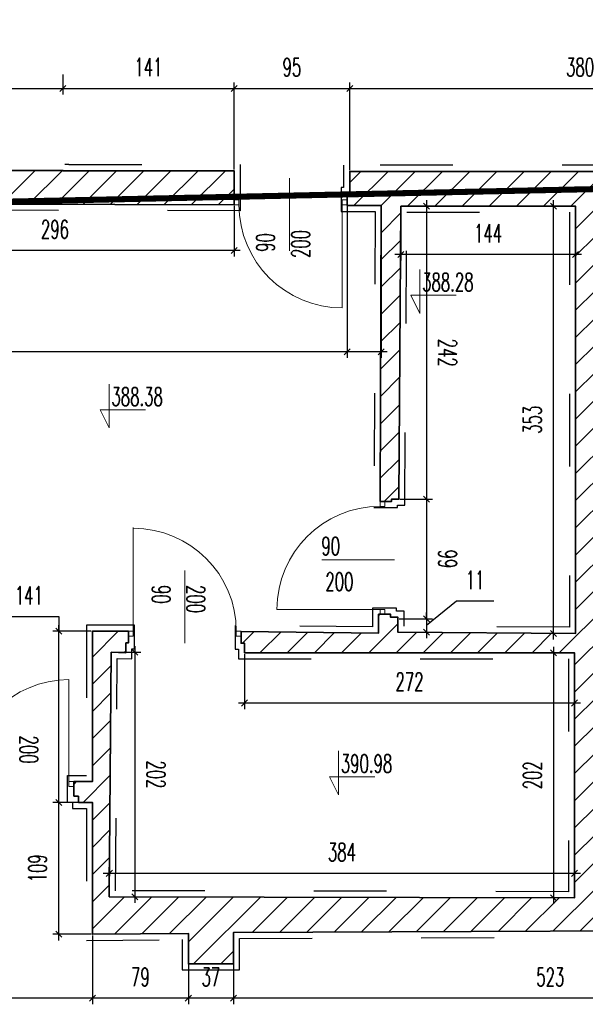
# Model space of a CAD drawing. Header units: millimetres. Extents: x 19887 to 192597, y -14203 to 39042.
# Tile 31 of 256: x 25528 to 25995, y -11198 to -10385. Entities that reach past the tile are written whole.
import ezdxf

# ---------------------------------------------------------------- set-up
doc = ezdxf.new("R2010")
doc.units = ezdxf.units.MM
doc.linetypes.add('ACAD_ISO03W100', pattern=[30, 12, -18])
doc.linetypes.add('DASHED2', pattern=[9.525, 6.35, -3.175])
doc.layers.get('Defpoints').update_dxf_attribs({"color": 4})
for name, color, linetype in [('A_DBA-RAMKI', 6, 'Continuous'), ('Sufit podwieszany', 252, 'Continuous'), ('Wymiarowanie', 3, 'Continuous'), ('Wypełnienie', 252, 'Continuous')]:
    doc.layers.add(name, color=color, linetype=linetype)
for name, color, linetype, lineweight in [('Basen_rzut_poziom_1_obrys', 252, 'Continuous', 35), ('Drzwi', 2, 'Continuous', 5), ('koty wysokościowe', 252, 'Continuous', 0)]:
    doc.layers.add(name, color=color, linetype=linetype, lineweight=lineweight)
doc.styles.add('ROMANS', font='romans.shx', dxfattribs={"width": 0.6})
doc.styles.get("Standard").update_dxf_attribs({"font": 'arial.ttf'})
doc.dimstyles.new('000001FB70622F18', dxfattribs={"dimtxt": 20, "dimasz": 5, "dimexe": 5, "dimexo": 1, "dimgap": 20, "dimtad": 1, "dimtoh": 1, "dimdec": 0, "dimtxsty": 'Standard', "dimblk": 'OBLIQUE', "dimcen": 0, "dimdle": 5, "dimclrd": 252, "dimclre": 252, "dimclrt": 252, "dimadec": 0, "dimazin": 0, "dimtfac": 1, "dimtdec": 0, "dimtmove": 0, "dimatfit": 3, "dimldrblk": 'OBLIQUE', "dimfxl": 150, "dimfxlon": 1, "dimlwd": 25, "dimlwe": 25, "dimarcsym": 1})
pattern_1 = [(45, (3252.028, -2175.285), (-11.22532, 11.22532), [])]

# ---------------------------------------------------------------- blocks, each defined once
blk = doc.blocks.new('_Oblique')
at = {"color": 0, "linetype": 'ByBlock', "lineweight": -2}
blk.add_line((-0.5, -0.5), (0.5, 0.5), dxfattribs=at)
blk = doc.blocks.new('*D855')
at = {"layer": 'Defpoints', "color": 0}
for p in [(2935.8, -4664.7), (3079.92, -4665.73), (2935.8, -4705.63)]:
    blk.add_point(p, dxfattribs=at)
at = {"layer": 'Wymiarowanie', "color": 252, "linetype": 'Continuous', "lineweight": 25}
for p, q in [((2935.8, -4665.7), (2935.8, -4710.63)), ((3079.92, -4666.73), (3079.92, -4710.63)), ((3084.92, -4705.63), (2930.8, -4705.63))]:
    blk.add_line(p, q, dxfattribs=at)
at = {"layer": 'Wymiarowanie', "color": 252, "linetype": 'ByBlock', "lineweight": 25, "xscale": 5, "yscale": 5, "zscale": 5, "rotation": 180}
blk.add_blockref('_Oblique', (2935.8, -4705.63), dxfattribs=at)
at = {"layer": 'Wymiarowanie', "color": 252, "linetype": 'ByBlock', "lineweight": 25, "xscale": 5, "yscale": 5, "zscale": 5}
blk.add_blockref('_Oblique', (3079.92, -4705.63), dxfattribs=at)
at = {"layer": 'Wymiarowanie', "color": 252, "insert": (3007.86, -4688.13), "char_height": 15, "attachment_point": 5, "style": 'ROMANS'}
blk.add_mtext('144', dxfattribs=at)
blk = doc.blocks.new('*D857')
at = {"layer": 'Defpoints', "color": 0}
for p in [(2891.48, -4664.49), (2919.56, -4665.07), (2891.48, -4785.97)]:
    blk.add_point(p, dxfattribs=at)
at = {"layer": 'Wymiarowanie', "color": 252, "linetype": 'Continuous', "lineweight": 25}
for p, q in [((2891.48, -4665.49), (2891.48, -4790.97)), ((2919.56, -4666.07), (2919.56, -4790.97)), ((2891.48, -4785.97), (2572.75, -4785.97)), ((2924.56, -4785.97), (2886.48, -4785.97))]:
    blk.add_line(p, q, dxfattribs=at)
at = {"layer": 'Wymiarowanie', "color": 252, "linetype": 'ByBlock', "lineweight": 25, "xscale": 5, "yscale": 5, "zscale": 5, "rotation": 180}
blk.add_blockref('_Oblique', (2891.48, -4785.97), dxfattribs=at)
at = {"layer": 'Wymiarowanie', "color": 252, "linetype": 'ByBlock', "lineweight": 25, "xscale": 5, "yscale": 5, "zscale": 5}
blk.add_blockref('_Oblique', (2919.56, -4785.97), dxfattribs=at)
at = {"layer": 'Wymiarowanie', "color": 252, "insert": (2590.03, -4768.47), "char_height": 15, "attachment_point": 5, "style": 'ROMANS'}
blk.add_mtext('28', dxfattribs=at)
blk = doc.blocks.new('*D856')
at = {"layer": 'Defpoints', "color": 0}
for p in [(2502.59, -4663.8), (2798.25, -4664.49), (2502.59, -4702.3)]:
    blk.add_point(p, dxfattribs=at)
at = {"layer": 'Wymiarowanie', "color": 252, "linetype": 'Continuous', "lineweight": 25}
for p, q in [((2502.59, -4664.8), (2502.59, -4707.3)), ((2798.25, -4665.49), (2798.25, -4707.3)), ((2803.25, -4702.3), (2497.59, -4702.3))]:
    blk.add_line(p, q, dxfattribs=at)
at = {"layer": 'Wymiarowanie', "color": 252, "linetype": 'ByBlock', "lineweight": 25, "xscale": 5, "yscale": 5, "zscale": 5, "rotation": 180}
blk.add_blockref('_Oblique', (2502.59, -4702.3), dxfattribs=at)
at = {"layer": 'Wymiarowanie', "color": 252, "linetype": 'ByBlock', "lineweight": 25, "xscale": 5, "yscale": 5, "zscale": 5}
blk.add_blockref('_Oblique', (2798.25, -4702.3), dxfattribs=at)
at = {"layer": 'Wymiarowanie', "color": 252, "insert": (2650.42, -4684.8), "char_height": 15, "attachment_point": 5, "style": 'ROMANS'}
blk.add_mtext('296', dxfattribs=at)
blk = doc.blocks.new('*D866')
at = {"layer": 'Defpoints', "color": 0}
for p in [(2656.97, -4556.1), (2656.97, -4568.48), (2513.7, -4599.7)]:
    blk.add_point(p, dxfattribs=at)
at = {"layer": 'Wymiarowanie', "color": 252, "linetype": 'Continuous', "lineweight": 25}
for p, q in [((2656.97, -4557.1), (2656.97, -4573.48)), ((2508.7, -4568.48), (2661.97, -4568.48)), ((2513.7, -4598.7), (2513.7, -4563.48))]:
    blk.add_line(p, q, dxfattribs=at)
at = {"layer": 'Wymiarowanie', "color": 252, "linetype": 'ByBlock', "lineweight": 25, "xscale": 5, "yscale": 5, "zscale": 5, "rotation": 180}
blk.add_blockref('_Oblique', (2513.7, -4568.48), dxfattribs=at)
at = {"layer": 'Wymiarowanie', "color": 252, "linetype": 'ByBlock', "lineweight": 25, "xscale": 5, "yscale": 5, "zscale": 5}
blk.add_blockref('_Oblique', (2656.97, -4568.48), dxfattribs=at)
at = {"layer": 'Wymiarowanie', "color": 252, "insert": (2585.33, -4550.98), "char_height": 15, "attachment_point": 5, "style": 'ROMANS'}
blk.add_mtext('143', dxfattribs=at)
blk = doc.blocks.new('*D862')
at = {"layer": 'Defpoints', "color": 0}
for p in [(2656.97, -4556.1), (2798.25, -4568.48), (2798.25, -4636.43)]:
    blk.add_point(p, dxfattribs=at)
at = {"layer": 'Wymiarowanie', "color": 252, "linetype": 'Continuous', "lineweight": 25}
for p, q in [((2656.97, -4557.1), (2656.97, -4573.48)), ((2651.97, -4568.48), (2803.25, -4568.48)), ((2798.25, -4635.43), (2798.25, -4563.48))]:
    blk.add_line(p, q, dxfattribs=at)
at = {"layer": 'Wymiarowanie', "color": 252, "linetype": 'ByBlock', "lineweight": 25, "xscale": 5, "yscale": 5, "zscale": 5, "rotation": 180}
blk.add_blockref('_Oblique', (2656.97, -4568.48), dxfattribs=at)
at = {"layer": 'Wymiarowanie', "color": 252, "linetype": 'ByBlock', "lineweight": 25, "xscale": 5, "yscale": 5, "zscale": 5}
blk.add_blockref('_Oblique', (2798.25, -4568.48), dxfattribs=at)
at = {"layer": 'Wymiarowanie', "color": 252, "insert": (2727.61, -4550.98), "char_height": 15, "attachment_point": 5, "style": 'ROMANS'}
blk.add_mtext('141', dxfattribs=at)
blk = doc.blocks.new('*D867')
at = {"layer": 'Defpoints', "color": 0}
for p in [(2893.61, -4568.48), (2798.25, -4636.43), (2893.61, -4636.95)]:
    blk.add_point(p, dxfattribs=at)
at = {"layer": 'Wymiarowanie', "color": 252, "linetype": 'Continuous', "lineweight": 25}
for p, q in [((2793.25, -4568.48), (2898.61, -4568.48)), ((2798.25, -4635.43), (2798.25, -4563.48)), ((2893.61, -4635.95), (2893.61, -4563.48))]:
    blk.add_line(p, q, dxfattribs=at)
at = {"layer": 'Wymiarowanie', "color": 252, "linetype": 'ByBlock', "lineweight": 25, "xscale": 5, "yscale": 5, "zscale": 5, "rotation": 180}
blk.add_blockref('_Oblique', (2798.25, -4568.48), dxfattribs=at)
at = {"layer": 'Wymiarowanie', "color": 252, "linetype": 'ByBlock', "lineweight": 25, "xscale": 5, "yscale": 5, "zscale": 5}
blk.add_blockref('_Oblique', (2893.61, -4568.48), dxfattribs=at)
at = {"layer": 'Wymiarowanie', "color": 252, "insert": (2845.93, -4550.98), "char_height": 15, "attachment_point": 5, "style": 'ROMANS'}
blk.add_mtext('95', dxfattribs=at)
blk = doc.blocks.new('*D868')
at = {"layer": 'Defpoints', "color": 0}
for p in [(3273.79, -4568.48), (2893.61, -4636.95), (3273.79, -4636.95)]:
    blk.add_point(p, dxfattribs=at)
at = {"layer": 'Wymiarowanie', "color": 252, "linetype": 'Continuous', "lineweight": 25}
for p, q in [((2888.61, -4568.48), (3278.79, -4568.48)), ((2893.61, -4635.95), (2893.61, -4563.48)), ((3273.79, -4635.95), (3273.79, -4563.48))]:
    blk.add_line(p, q, dxfattribs=at)
at = {"layer": 'Wymiarowanie', "color": 252, "linetype": 'ByBlock', "lineweight": 25, "xscale": 5, "yscale": 5, "zscale": 5, "rotation": 180}
blk.add_blockref('_Oblique', (2893.61, -4568.48), dxfattribs=at)
at = {"layer": 'Wymiarowanie', "color": 252, "linetype": 'ByBlock', "lineweight": 25, "xscale": 5, "yscale": 5, "zscale": 5}
blk.add_blockref('_Oblique', (3273.79, -4568.48), dxfattribs=at)
at = {"layer": 'Wymiarowanie', "color": 252, "insert": (3083.7, -4550.98), "char_height": 15, "attachment_point": 5, "style": 'ROMANS'}
blk.add_mtext('380', dxfattribs=at)
blk = doc.blocks.new('*D880')
at = {"layer": 'Defpoints', "color": 0}
for p in [(2653.58, -5158), (2681.34, -5158), (2681.34, -5266.86)]:
    blk.add_point(p, dxfattribs=at)
at = {"layer": 'Wymiarowanie', "color": 252, "linetype": 'Continuous', "lineweight": 25}
for p, q in [((2653.58, -5271.86), (2653.58, -5153)), ((2680.34, -5158), (2648.58, -5158)), ((2680.34, -5266.86), (2648.58, -5266.86))]:
    blk.add_line(p, q, dxfattribs=at)
at = {"layer": 'Wymiarowanie', "color": 252, "linetype": 'ByBlock', "lineweight": 25, "xscale": 5, "yscale": 5, "zscale": 5}
for p, rotation in [((2653.58, -5158), 90), ((2653.58, -5266.86), 270)]:
    blk.add_blockref('_Oblique', p, dxfattribs=dict(at, rotation=rotation))
at = {"layer": 'Wymiarowanie', "color": 252, "insert": (2636.08, -5212.43), "char_height": 15, "attachment_point": 5, "rotation": 90, "style": 'ROMANS'}
blk.add_mtext('109', dxfattribs=at)
blk = doc.blocks.new('*D881')
at = {"layer": 'Defpoints', "color": 0}
for p in [(2653.58, -5016.63), (2681.38, -5016.63), (2681.34, -5158)]:
    blk.add_point(p, dxfattribs=at)
at = {"layer": 'Wymiarowanie', "color": 252, "linetype": 'Continuous', "lineweight": 25}
for p, q in [((2609.29, -5004.6), (2653.58, -5004.6)), ((2653.58, -5004.6), (2653.58, -5016.63)), ((2653.58, -5163), (2653.58, -5011.63)), ((2680.38, -5016.63), (2648.58, -5016.63)), ((2680.34, -5158), (2648.58, -5158))]:
    blk.add_line(p, q, dxfattribs=at)
at = {"layer": 'Wymiarowanie', "color": 252, "linetype": 'ByBlock', "lineweight": 25, "xscale": 5, "yscale": 5, "zscale": 5}
for p, rotation in [((2653.58, -5016.63), 90), ((2653.58, -5158), 270)]:
    blk.add_blockref('_Oblique', p, dxfattribs=dict(at, rotation=rotation))
at = {"layer": 'Wymiarowanie', "color": 252, "insert": (2628.94, -4987.1), "char_height": 15, "attachment_point": 5, "style": 'ROMANS'}
blk.add_mtext('141', dxfattribs=at)
blk = doc.blocks.new('*D882')
at = {"layer": 'Defpoints', "color": 0}
for p in [(3061.81, -4665.73), (3079.92, -4665.73), (3079.92, -5018.47)]:
    blk.add_point(p, dxfattribs=at)
at = {"layer": 'Wymiarowanie', "color": 252, "linetype": 'Continuous', "lineweight": 25}
for p, q in [((3078.92, -4665.73), (3056.81, -4665.73)), ((3061.81, -5023.47), (3061.81, -4660.73)), ((3078.92, -5018.47), (3056.81, -5018.47))]:
    blk.add_line(p, q, dxfattribs=at)
at = {"layer": 'Wymiarowanie', "color": 252, "linetype": 'ByBlock', "lineweight": 25, "xscale": 5, "yscale": 5, "zscale": 5}
for p, rotation in [((3061.81, -4665.73), 90), ((3061.81, -5018.47), 270)]:
    blk.add_blockref('_Oblique', p, dxfattribs=dict(at, rotation=rotation))
at = {"layer": 'Wymiarowanie', "color": 252, "insert": (3044.31, -4842.1), "char_height": 15, "attachment_point": 5, "rotation": 90, "style": 'ROMANS'}
blk.add_mtext('353', dxfattribs=at)
blk = doc.blocks.new('*D884')
at = {"layer": 'Defpoints', "color": 0}
for p in [(2935.79, -4665.73), (2934.07, -4907.6), (2956.92, -4907.6)]:
    blk.add_point(p, dxfattribs=at)
at = {"layer": 'Wymiarowanie', "color": 252, "linetype": 'Continuous', "lineweight": 25}
for p, q in [((2936.79, -4665.73), (2961.92, -4665.73)), ((2956.92, -4660.73), (2956.92, -4912.6)), ((2935.07, -4907.6), (2961.92, -4907.6))]:
    blk.add_line(p, q, dxfattribs=at)
at = {"layer": 'Wymiarowanie', "color": 252, "linetype": 'ByBlock', "lineweight": 25, "xscale": 5, "yscale": 5, "zscale": 5}
for p, rotation in [((2956.92, -4665.73), 90), ((2956.92, -4907.6), 270)]:
    blk.add_blockref('_Oblique', p, dxfattribs=dict(at, rotation=rotation))
at = {"layer": 'Wymiarowanie', "color": 252, "insert": (2974.42, -4786.67), "char_height": 15, "attachment_point": 5, "rotation": 270, "style": 'ROMANS'}
blk.add_mtext('242', dxfattribs=at)
blk = doc.blocks.new('*D887')
at = {"layer": 'Defpoints', "color": 0}
for p in [(2934.07, -4907.6), (2933.42, -5006.31), (2956.92, -5006.31)]:
    blk.add_point(p, dxfattribs=at)
at = {"layer": 'Wymiarowanie', "color": 252, "linetype": 'Continuous', "lineweight": 25}
for p, q in [((2935.07, -4907.6), (2961.92, -4907.6)), ((2956.92, -4902.6), (2956.92, -5011.31)), ((2934.42, -5006.31), (2961.92, -5006.31))]:
    blk.add_line(p, q, dxfattribs=at)
at = {"layer": 'Wymiarowanie', "color": 252, "linetype": 'ByBlock', "lineweight": 25, "xscale": 5, "yscale": 5, "zscale": 5}
for p, rotation in [((2956.92, -4907.6), 90), ((2956.92, -5006.31), 270)]:
    blk.add_blockref('_Oblique', p, dxfattribs=dict(at, rotation=rotation))
at = {"layer": 'Wymiarowanie', "color": 252, "insert": (2974.42, -4956.96), "char_height": 15, "attachment_point": 5, "rotation": 270, "style": 'ROMANS'}
blk.add_mtext('99', dxfattribs=at)
blk = doc.blocks.new('*D885')
at = {"layer": 'Defpoints', "color": 0}
for p in [(2933.42, -5006.31), (2933.42, -5017.47), (2956.92, -5017.47)]:
    blk.add_point(p, dxfattribs=at)
at = {"layer": 'Wymiarowanie', "color": 252, "linetype": 'Continuous', "lineweight": 25}
for p, q in [((2981.67, -4991.79), (2956.92, -5011.89)), ((3012.39, -4991.79), (2981.67, -4991.79)), ((2934.42, -5006.31), (2961.92, -5006.31)), ((2956.92, -5001.31), (2956.92, -5022.47)), ((2956.92, -5006.31), (2956.92, -5001.31)), ((2934.42, -5017.47), (2961.92, -5017.47)), ((2956.92, -5017.47), (2956.92, -5022.47))]:
    blk.add_line(p, q, dxfattribs=at)
at = {"layer": 'Wymiarowanie', "color": 252, "linetype": 'ByBlock', "lineweight": 25, "xscale": 5, "yscale": 5, "zscale": 5}
for p, rotation in [((2956.92, -5006.31), 270), ((2956.92, -5017.47), 90)]:
    blk.add_blockref('_Oblique', p, dxfattribs=dict(at, rotation=rotation))
at = {"layer": 'Wymiarowanie', "color": 252, "insert": (2997.03, -4974.29), "char_height": 15, "attachment_point": 5, "style": 'ROMANS'}
blk.add_mtext('11', dxfattribs=at)
blk = doc.blocks.new('*D886')
at = {"layer": 'Defpoints', "color": 0}
for p in [(2806.81, -5034.49), (3079.06, -5034.49), (2806.81, -5075.93)]:
    blk.add_point(p, dxfattribs=at)
at = {"layer": 'Wymiarowanie', "color": 252, "linetype": 'Continuous', "lineweight": 25}
for p, q in [((2806.81, -5035.49), (2806.81, -5080.93)), ((3079.06, -5035.49), (3079.06, -5080.93)), ((3084.06, -5075.93), (2801.81, -5075.93))]:
    blk.add_line(p, q, dxfattribs=at)
at = {"layer": 'Wymiarowanie', "color": 252, "linetype": 'ByBlock', "lineweight": 25, "xscale": 5, "yscale": 5, "zscale": 5, "rotation": 180}
blk.add_blockref('_Oblique', (2806.81, -5075.93), dxfattribs=at)
at = {"layer": 'Wymiarowanie', "color": 252, "linetype": 'ByBlock', "lineweight": 25, "xscale": 5, "yscale": 5, "zscale": 5}
blk.add_blockref('_Oblique', (3079.06, -5075.93), dxfattribs=at)
at = {"layer": 'Wymiarowanie', "color": 252, "insert": (2942.94, -5058.43), "char_height": 15, "attachment_point": 5, "style": 'ROMANS'}
blk.add_mtext('272', dxfattribs=at)
blk = doc.blocks.new('*D888')
at = {"layer": 'Defpoints', "color": 0}
for p in [(3079.06, -5034.49), (3061.81, -5236.7), (3078.65, -5236.7)]:
    blk.add_point(p, dxfattribs=at)
at = {"layer": 'Wymiarowanie', "color": 252, "linetype": 'Continuous', "lineweight": 25}
for p, q in [((3061.81, -5029.49), (3061.81, -5241.7)), ((3078.06, -5034.49), (3056.81, -5034.49)), ((3077.65, -5236.7), (3056.81, -5236.7))]:
    blk.add_line(p, q, dxfattribs=at)
at = {"layer": 'Wymiarowanie', "color": 252, "linetype": 'ByBlock', "lineweight": 25, "xscale": 5, "yscale": 5, "zscale": 5}
for p, rotation in [((3061.81, -5034.49), 90), ((3061.81, -5236.7), 270)]:
    blk.add_blockref('_Oblique', p, dxfattribs=dict(at, rotation=rotation))
at = {"layer": 'Wymiarowanie', "color": 252, "insert": (3044.31, -5135.6), "char_height": 15, "attachment_point": 5, "rotation": 90, "style": 'ROMANS'}
blk.add_mtext('202', dxfattribs=at)
blk = doc.blocks.new('*D889')
at = {"layer": 'Defpoints', "color": 0}
for p in [(3079.06, -5216.52), (2695.28, -5235.92), (3079.06, -5236.71)]:
    blk.add_point(p, dxfattribs=at)
at = {"layer": 'Wymiarowanie', "color": 252, "linetype": 'Continuous', "lineweight": 25}
for p, q in [((2690.28, -5216.52), (3084.06, -5216.52)), ((2695.28, -5234.92), (2695.28, -5211.52)), ((3079.06, -5235.71), (3079.06, -5211.52))]:
    blk.add_line(p, q, dxfattribs=at)
at = {"layer": 'Wymiarowanie', "color": 252, "linetype": 'ByBlock', "lineweight": 25, "xscale": 5, "yscale": 5, "zscale": 5, "rotation": 180}
blk.add_blockref('_Oblique', (2695.28, -5216.52), dxfattribs=at)
at = {"layer": 'Wymiarowanie', "color": 252, "linetype": 'ByBlock', "lineweight": 25, "xscale": 5, "yscale": 5, "zscale": 5}
blk.add_blockref('_Oblique', (3079.06, -5216.52), dxfattribs=at)
at = {"layer": 'Wymiarowanie', "color": 252, "insert": (2887.17, -5199.02), "char_height": 15, "attachment_point": 5, "style": 'ROMANS'}
blk.add_mtext('384', dxfattribs=at)
blk = doc.blocks.new('*D883')
at = {"layer": 'Defpoints', "color": 0}
for p in [(2696.92, -5033.97), (2695.28, -5235.92), (2716.3, -5235.92)]:
    blk.add_point(p, dxfattribs=at)
at = {"layer": 'Wymiarowanie', "color": 252, "linetype": 'Continuous', "lineweight": 25}
for p, q in [((2716.3, -5028.97), (2716.3, -5240.92)), ((2697.92, -5033.97), (2721.3, -5033.97)), ((2696.28, -5235.92), (2721.3, -5235.92))]:
    blk.add_line(p, q, dxfattribs=at)
at = {"layer": 'Wymiarowanie', "color": 252, "linetype": 'ByBlock', "lineweight": 25, "xscale": 5, "yscale": 5, "zscale": 5}
for p, rotation in [((2716.3, -5033.97), 90), ((2716.3, -5235.92), 270)]:
    blk.add_blockref('_Oblique', p, dxfattribs=dict(at, rotation=rotation))
at = {"layer": 'Wymiarowanie', "color": 252, "insert": (2733.8, -5134.95), "char_height": 15, "attachment_point": 5, "rotation": 270, "style": 'ROMANS'}
blk.add_mtext('202', dxfattribs=at)
blk = doc.blocks.new('*D890')
at = {"layer": 'Defpoints', "color": 0}
for p in [(2797.66, -5265.43), (3320.5, -5289.59), (2797.66, -5319.68)]:
    blk.add_point(p, dxfattribs=at)
at = {"layer": 'Wymiarowanie', "color": 252, "linetype": 'Continuous', "lineweight": 25}
for p, q in [((2797.66, -5266.43), (2797.66, -5324.68)), ((3320.5, -5290.59), (3320.5, -5324.68)), ((3325.5, -5319.68), (2792.66, -5319.68))]:
    blk.add_line(p, q, dxfattribs=at)
at = {"layer": 'Wymiarowanie', "color": 252, "linetype": 'ByBlock', "lineweight": 25, "xscale": 5, "yscale": 5, "zscale": 5, "rotation": 180}
blk.add_blockref('_Oblique', (2797.66, -5319.68), dxfattribs=at)
at = {"layer": 'Wymiarowanie', "color": 252, "linetype": 'ByBlock', "lineweight": 25, "xscale": 5, "yscale": 5, "zscale": 5}
blk.add_blockref('_Oblique', (3320.5, -5319.68), dxfattribs=at)
at = {"layer": 'Wymiarowanie', "color": 252, "insert": (3059.08, -5302.18), "char_height": 15, "attachment_point": 5, "style": 'ROMANS'}
blk.add_mtext('523', dxfattribs=at)
blk = doc.blocks.new('*D898')
at = {"layer": 'Defpoints', "color": 0}
for p in [(2760.48, -5266.21), (2797.66, -5265.43), (2760.48, -5319.68)]:
    blk.add_point(p, dxfattribs=at)
at = {"layer": 'Wymiarowanie', "color": 252, "linetype": 'Continuous', "lineweight": 25}
for p, q in [((2760.48, -5267.21), (2760.48, -5324.68)), ((2797.66, -5266.43), (2797.66, -5324.68)), ((2802.66, -5319.68), (2755.48, -5319.68))]:
    blk.add_line(p, q, dxfattribs=at)
at = {"layer": 'Wymiarowanie', "color": 252, "linetype": 'ByBlock', "lineweight": 25, "xscale": 5, "yscale": 5, "zscale": 5, "rotation": 180}
blk.add_blockref('_Oblique', (2760.48, -5319.68), dxfattribs=at)
at = {"layer": 'Wymiarowanie', "color": 252, "linetype": 'ByBlock', "lineweight": 25, "xscale": 5, "yscale": 5, "zscale": 5}
blk.add_blockref('_Oblique', (2797.66, -5319.68), dxfattribs=at)
at = {"layer": 'Wymiarowanie', "color": 252, "insert": (2779.07, -5302.18), "char_height": 15, "attachment_point": 5, "style": 'ROMANS'}
blk.add_mtext('37', dxfattribs=at)
blk = doc.blocks.new('*D897')
at = {"layer": 'Defpoints', "color": 0}
for p in [(2681.34, -5266.86), (2760.48, -5266.21), (2681.34, -5319.68)]:
    blk.add_point(p, dxfattribs=at)
at = {"layer": 'Wymiarowanie', "color": 252, "linetype": 'Continuous', "lineweight": 25}
for p, q in [((2760.48, -5267.21), (2760.48, -5324.68)), ((2681.34, -5267.86), (2681.34, -5324.68)), ((2765.48, -5319.68), (2676.34, -5319.68))]:
    blk.add_line(p, q, dxfattribs=at)
at = {"layer": 'Wymiarowanie', "color": 252, "linetype": 'ByBlock', "lineweight": 25, "xscale": 5, "yscale": 5, "zscale": 5, "rotation": 180}
blk.add_blockref('_Oblique', (2681.34, -5319.68), dxfattribs=at)
at = {"layer": 'Wymiarowanie', "color": 252, "linetype": 'ByBlock', "lineweight": 25, "xscale": 5, "yscale": 5, "zscale": 5}
blk.add_blockref('_Oblique', (2760.48, -5319.68), dxfattribs=at)
at = {"layer": 'Wymiarowanie', "color": 252, "insert": (2720.91, -5302.18), "char_height": 15, "attachment_point": 5, "style": 'ROMANS'}
blk.add_mtext('79', dxfattribs=at)
blk = doc.blocks.new('*D895')
at = {"layer": 'Defpoints', "color": 0}
for p in [(2501.04, -5266.38), (2681.34, -5266.86), (2501.04, -5319.68)]:
    blk.add_point(p, dxfattribs=at)
at = {"layer": 'Wymiarowanie', "color": 252, "linetype": 'Continuous', "lineweight": 25}
for p, q in [((2501.04, -5267.38), (2501.04, -5324.68)), ((2681.34, -5267.86), (2681.34, -5324.68)), ((2686.34, -5319.68), (2496.04, -5319.68))]:
    blk.add_line(p, q, dxfattribs=at)
at = {"layer": 'Wymiarowanie', "color": 252, "linetype": 'ByBlock', "lineweight": 25, "xscale": 5, "yscale": 5, "zscale": 5, "rotation": 180}
blk.add_blockref('_Oblique', (2501.04, -5319.68), dxfattribs=at)
at = {"layer": 'Wymiarowanie', "color": 252, "linetype": 'ByBlock', "lineweight": 25, "xscale": 5, "yscale": 5, "zscale": 5}
blk.add_blockref('_Oblique', (2681.34, -5319.68), dxfattribs=at)
at = {"layer": 'Wymiarowanie', "color": 252, "insert": (2591.19, -5302.18), "char_height": 15, "attachment_point": 5, "style": 'ROMANS'}
blk.add_mtext('180', dxfattribs=at)
blk = doc.blocks.new('G$CF5E15B28')
at = {"layer": 'Wypełnienie'}
h = blk.add_hatch(dxfattribs=at)
h.set_pattern_fill('ANSI31', color=253, scale=5, angle=90)
h.set_pattern_definition(pattern_1)
h.paths.add_polyline_path([(2502.59, -4663.8), (2798.25, -4664.49), (2798.25, -4636.43), (2656.97, -4636.43), (2656.97, -4636.15), (2513.7, -4636.15), (2513.7, -4636.15), (2250, -4636.15), (2250.42, -4620.46), (2221.79, -4620.46), (2221.81, -4900.09), (2227.22, -4900.09), (2227.22, -4903.17), (2237.02, -4903.17), (2236.67, -4663.48), (2455.84, -4662.72), (2455.92, -4684.4), (2479.1, -4684.4), (2479.1, -4846.08), (2441.21, -4846.08), (2441.21, -5061.14), (2479.1, -5061.14), (2479.1, -5235.73), (2236.62, -5236.44), (2236.62, -4996.12), (2227.28, -4996.12), (2227.28, -4999.65), (2221.82, -4999.65), (2221.84, -5237.71), (1946.44, -5234.73), (1906.64, -5192.31), (1906.64, -5161.03), (1878.52, -5161.03), (1878.52, -5207.42), (1899.21, -5225.45), (1915.13, -5244.28), (1899.75, -5254.88), (1914.6, -5276.36), (1931.84, -5263.1), (1960.23, -5268.28), (2239.47, -5268.5), (2501.04, -5266.38), (2501.43, -5157.51), (2570.15, -5157.51), (2570.15, -5152.93), (2573.66, -5152.93), (2573.66, -5140.2), (2500.22, -5140.2)])
h = blk.add_hatch(dxfattribs=at)
h.set_pattern_fill('ANSI31', color=253, scale=5, angle=90)
h.set_pattern_definition(pattern_1)
h.paths.add_polyline_path([(3134.39, -4844.85), (3095.99, -4844.85), (3095.99, -4685.26), (3120.88, -4685.26), (3120.88, -4665.53), (3242.97, -4665.53), (3241.96, -4754.68), (3248.73, -4754.68), (3248.73, -4757.46), (3258.8, -4757.46), (3258.8, -4665.82), (3276.06, -4665.82), (3276.06, -4655.55), (3273.79, -4655.55), (3273.79, -4636.95), (2893.61, -4636.95), (2893.61, -4655.41), (2891.48, -4655.41), (2891.48, -4665.07), (2919.56, -4665.07), (2918.65, -4909.54), (2928.08, -4909.54), (2928.08, -4907.6), (2934.07, -4907.6), (2935.79, -4665.73), (3079.92, -4665.73), (3079.92, -5018.47), (2933.42, -5017.47), (2933.42, -5005.11), (2927.28, -5005.11), (2927.28, -5002.61), (2917.46, -5002.61), (2917.46, -5018.12), (2804.04, -5016.96), (2804.04, -5026.56), (2806.81, -5026.56), (2806.81, -5034.49), (3079.06, -5034.49), (3078.65, -5236.7), (2695.28, -5235.92), (2696.92, -5033.97), (2708.97, -5034.36), (2708.97, -5026.29), (2711.05, -5026.29), (2711.05, -5016.63), (2681.38, -5016.63), (2681.38, -5140.85), (2665.87, -5140.85), (2665.87, -5152.93), (2669.77, -5152.93), (2669.77, -5158), (2681.34, -5158), (2681.34, -5266.86), (2760.48, -5266.21), (2760.48, -5291.28), (2797.66, -5291.28), (2797.66, -5265.43), (3320.5, -5263.08), (3320.5, -5289.59), (3356.37, -5289.59), (3356.37, -5263.86), (3494.98, -5262.94), (3493.09, -5152.78), (3505.39, -5152.78), (3505.39, -5147.14), (3508.47, -5147.14), (3508.47, -5140.19), (3496.78, -5140.19), (3495.32, -5019.15), (3464.1, -5019.15), (3464.1, -5026.02), (3465.72, -5026.02), (3465.72, -5029.03), (3468.1, -5029.03), (3468.1, -5035.06), (3479.56, -5035), (3480.56, -5237.08), (3096.8, -5236.76), (3096.8, -5060.51), (3134.85, -5060.51), (3134.85, -5034.39), (3370.65, -5034.39), (3370.65, -5028.29), (3372.41, -5028.29), (3372.41, -5018.99), (3256.44, -5018.03), (3257.83, -4850.45), (3247.9, -4850.45), (3247.9, -4853.48), (3242.41, -4853.48), (3242.41, -5017.92), (3134.39, -5017.02)])
h.paths.add_polyline_path([(3749.39, -4619.39), (3741.31, -4619.39), (3741.31, -4622.78), (3719.31, -4622.78), (3719.31, -4638.27), (3371.87, -4636.95), (3371.87, -4655.55), (3369.09, -4655.55), (3369.09, -4666.23), (3407.76, -4666.23), (3407.76, -4683.22), (3458.31, -4683.22), (3458.31, -4666.23), (3715.83, -4666.23), (3715.78, -4797.98), (3733.78, -4797.98), (3733.78, -4785.3), (3744.27, -4785.3), (3744.27, -4668.2), (3749.39, -4668.2)])
at = {"layer": 'Basen_rzut_poziom_1_obrys', "color": 253, "elevation": 0}
for points in [[(2221.79, -4620.46), (2250.42, -4620.46), (2250, -4636.15), (2513.7, -4636.15), (2513.7, -4636.15), (2656.97, -4636.15), (2656.97, -4636.43), (2798.25, -4636.43), (2798.25, -4664.49), (2502.59, -4663.8), (2500.22, -5140.2)], [(3273.79, -4636.95), (2893.61, -4636.95), (2893.61, -4655.41), (2891.48, -4655.41), (2891.48, -4665.07), (2919.56, -4665.07), (2918.65, -4909.54), (2928.08, -4909.54), (2928.08, -4907.6), (2934.07, -4907.6), (2935.79, -4665.73), (3079.92, -4665.73), (3079.92, -5018.47), (2933.42, -5017.47), (2933.42, -5005.11), (2927.28, -5005.11), (2927.28, -5002.61), (2917.46, -5002.61), (2917.46, -5018.12), (2804.04, -5016.96), (2804.04, -5026.56), (2806.81, -5026.56), (2806.81, -5034.49), (3079.06, -5034.49), (3079.06, -5236.71), (2695.28, -5235.92), (2696.92, -5033.97), (2708.97, -5034.36), (2708.97, -5026.29), (2711.05, -5026.29), (2711.05, -5016.63), (2681.38, -5016.63), (2681.38, -5140.85), (2681.08, -5140.85)], [(2665.87, -5152.93), (2669.77, -5152.93), (2669.77, -5158), (2681.34, -5158), (2681.34, -5266.86), (2760.48, -5266.21), (2760.48, -5291.28), (2797.66, -5291.28), (2797.66, -5265.43), (3320.5, -5263.08)], [(2665.87, -5152.93), (2665.87, -5140.85), (2681.08, -5140.85)]]:
    blk.add_lwpolyline(points, dxfattribs=at)
at = {"layer": 'Drzwi', "color": 253, "elevation": 0}
for points in [[(2843.92, -4662.6), (2843.92, -4642.6)], [(2843.92, -4662.6), (2843.92, -4702.6)], [(2887.48, -4749.71), (2887.48, -4664.49)], [(2715.05, -5016.63), (2715.05, -4931.06)], [(2910.51, -4957.68), (2870.51, -4957.68)], [(2910.51, -4957.68), (2930.51, -4957.68)], [(2757.54, -5006.63), (2757.54, -4966.63)], [(2833.58, -4998.61), (2918.65, -4998.61)], [(2757.54, -5006.63), (2757.54, -5026.63)], [(2661.87, -5056.64), (2661.87, -5140.85)]]:
    blk.add_lwpolyline(points, dxfattribs=at)
for points in [[(2802.25, -4664.49), (2798.25, -4664.49), (2798.25, -4660.49), (2802.25, -4660.49)], [(2891.48, -4664.49), (2887.48, -4664.49), (2887.48, -4660.49), (2891.48, -4660.49)], [(2918.65, -4909.54), (2922.65, -4909.54), (2922.65, -4913.54), (2918.65, -4913.54)], [(2918.65, -4998.61), (2922.65, -4998.61), (2922.65, -5002.61), (2918.65, -5002.61)], [(2711.05, -5016.63), (2715.05, -5016.63), (2715.05, -5020.63), (2711.05, -5020.63)], [(2800.04, -5016.63), (2804.04, -5016.63), (2804.04, -5020.63), (2800.04, -5020.63)], [(2665.87, -5140.85), (2661.87, -5140.85), (2661.87, -5144.85), (2665.87, -5144.85)]]:
    blk.add_lwpolyline(points, close=True, dxfattribs=at)
at = {"layer": 'Drzwi', "color": 253}
for centre, radius, start, end in [((2887.48, -4664.49, 0), 85.22, 180, 270), ((2918.65, -4998.61, 0), 85.07, 90, 180), ((2715.05, -5016.63, 0), 84.99, 0, 90), ((2661.87, -5140.85, 0), 84.21, 90, 180)]:
    blk.add_arc(centre, radius, start, end, dxfattribs=at)
at = {"layer": 'koty wysokościowe', "color": 253, "elevation": 0}
for points in [[(2951.46, -4717.99), (2951.46, -4754.22)], [(2943.96, -4739.22), (2951.46, -4739.22)], [(2951.46, -4754.22), (2943.96, -4739.22)], [(2951.46, -4739.22), (2981.46, -4739.22)], [(2695.13, -4812.54), (2695.13, -4848.77)], [(2687.63, -4833.77), (2695.13, -4833.77)], [(2695.13, -4848.77), (2687.63, -4833.77)], [(2695.13, -4833.77), (2725.13, -4833.77)], [(2884.38, -5115.5), (2884.38, -5151.74)], [(2876.88, -5136.74), (2884.38, -5136.74)], [(2884.38, -5151.74), (2876.88, -5136.74)], [(2884.38, -5136.74), (2914.38, -5136.74)]]:
    blk.add_lwpolyline(points, dxfattribs=at)
at = {"layer": 'Sufit podwieszany', "color": 253, "linetype": 'ACAD_ISO03W100', "ltscale": 5, "elevation": 0}
for points in [[(2216.79, -4615.34), (2255.56, -4615.46), (2255.14, -4631.15), (2508.7, -4631.15), (2508.7, -4631.15), (2661.97, -4631.15), (2661.97, -4631.43), (2803.25, -4631.43), (2803.25, -4669.5), (2507.56, -4668.81), (2505.24, -5135.2)], [(3278.79, -4631.95), (2888.61, -4631.95), (2888.61, -4650.41), (2886.48, -4650.41), (2886.48, -4670.07), (2914.54, -4670.07), (2913.63, -4914.54), (2933.08, -4914.54), (2933.08, -4912.6), (2939.03, -4912.6), (2940.76, -4670.73), (3074.92, -4670.73), (3074.92, -5013.43), (2938.42, -5012.51), (2938.42, -5000.11), (2932.28, -5000.11), (2932.28, -4997.61), (2912.46, -4997.61), (2912.46, -5013.07), (2799.04, -5011.91), (2799.04, -5031.56), (2801.81, -5031.56), (2801.81, -5039.49), (3074.06, -5039.49), (3074.06, -5231.7), (2700.32, -5230.93), (2701.88, -5039.13), (2713.97, -5039.52), (2713.97, -5031.29), (2716.05, -5031.29), (2716.05, -5011.63), (2676.38, -5011.63), (2676.38, -5135.85)], [(2664.77, -5157.81), (2664.77, -5163), (2676.34, -5163), (2676.34, -5271.9), (2755.48, -5271.25), (2755.48, -5296.28), (2802.66, -5296.28), (2802.66, -5270.41), (3315.5, -5268.11)], [(2660.87, -5157.81), (2660.87, -5135.85), (2676.38, -5135.85)]]:
    blk.add_lwpolyline(points, dxfattribs=at)
at = {"layer": 'Drzwi', "color": 253, "char_height": 15, "width": 190.2964, "style": 'ROMANS'}
for s, insert, attachment_point, rotation in [('90', (2816.59, -4703.4, 0), 1, 90), ('200', (2845.58, -4708.5, 0), 1, 90), ('90', (2730.52, -4978.55, 0), 7, 270), ('200', (2759.2, -4978.55, 0), 7, 270), ('200', (2621.42, -5102.77, 0), 7, 270)]:
    blk.add_mtext(s, dxfattribs=dict(at, insert=insert, attachment_point=attachment_point, rotation=rotation))
at = {"layer": 'Drzwi', "color": 253, "char_height": 15, "width": 190.2964, "attachment_point": 1, "style": 'ROMANS'}
for s, insert in [('90', (2870.25, -4938.87, 0)), ('200', (2873.52, -4968.25, 0))]:
    blk.add_mtext(s, dxfattribs=dict(at, insert=insert))
at = {"layer": 'koty wysokościowe', "color": 253, "char_height": 15, "width": 21553.2844, "attachment_point": 1, "style": 'ROMANS'}
for s, insert in [('388.28', (2953.35, -4720.89, 0)), ('388.38', (2697.02, -4815.45, 0)), ('390.98', (2886.27, -5118.41, 0))]:
    blk.add_mtext(s, dxfattribs=dict(at, insert=insert))
at = {"layer": 'Wymiarowanie', "color": 253}
for base, p1, p2, angle, override, picture, middle in [((2656.97, -4568.48, 0), (2513.7, -4599.7, 0), (2656.97, -4556.1, 0), 0, {"dimtxt": 15, "dimgap": 10, "dimtxsty": 'ROMANS', "dimtmove": 1}, '*D866', (2585.33, -4550.98, 0)), ((2798.25, -4568.48, 0), (2656.97, -4556.1, 0), (2798.25, -4636.43, 0), 0, {"dimtxt": 15, "dimgap": 10, "dimtxsty": 'ROMANS', "dimtmove": 1}, '*D862', (2727.61, -4550.98, 0)), ((2893.61, -4568.48, 0), (2798.25, -4636.43, 0), (2893.61, -4636.95, 0), 0, {"dimtxt": 15, "dimgap": 10, "dimtxsty": 'ROMANS', "dimtmove": 1}, '*D867', (2845.93, -4550.98, 0)), ((3273.79, -4568.48, 0), (2893.61, -4636.95, 0), (3273.79, -4636.95, 0), 0, {"dimtxt": 15, "dimgap": 10, "dimtxsty": 'ROMANS', "dimtmove": 1}, '*D868', (3083.7, -4550.98, 0)), ((2502.59, -4702.3, 0), (2798.25, -4664.49, 0), (2502.59, -4663.8, 0), 0, {"dimtxt": 15, "dimgap": 10, "dimtxsty": 'ROMANS'}, '*D856', (2650.42, -4684.8, 0)), ((2935.8, -4705.63, 0), (3079.92, -4665.73, 0), (2935.8, -4664.7, 0), 0, {"dimtxt": 15, "dimgap": 10, "dimtxsty": 'ROMANS'}, '*D855', (3007.86, -4688.13, 0)), ((2956.92, -4907.6, 0), (2935.79, -4665.73, 0), (2934.07, -4907.6, 0), 90, {"dimtxt": 15, "dimgap": 10, "dimtad": 2, "dimtxsty": 'ROMANS'}, '*D884', (2974.42, -4786.67, 0)), ((3061.81, -4665.73, 0), (3079.92, -5018.47, 0), (3079.92, -4665.73, 0), 90, {"dimtxt": 15, "dimgap": 10, "dimtxsty": 'ROMANS'}, '*D882', (3044.31, -4842.1, 0)), ((2956.92, -5006.31, 0), (2934.07, -4907.6, 0), (2933.42, -5006.31, 0), 90, {"dimtxt": 15, "dimgap": 10, "dimtad": 2, "dimtxsty": 'ROMANS', "dimtmove": 1}, '*D887', (2974.42, -4956.96, 0)), ((2716.3, -5235.92, 0), (2696.92, -5033.97, 0), (2695.28, -5235.92, 0), 90, {"dimtxt": 15, "dimgap": 10, "dimtad": 2, "dimtxsty": 'ROMANS'}, '*D883', (2733.8, -5134.95, 0)), ((3061.81, -5236.7, 0), (3079.06, -5034.49, 0), (3078.65, -5236.7, 0), 90, {"dimtxt": 15, "dimgap": 10, "dimtxsty": 'ROMANS'}, '*D888', (3044.31, -5135.6, 0)), ((2806.81, -5075.93, 0), (3079.06, -5034.49, 0), (2806.81, -5034.49, 0), 0, {"dimtxt": 15, "dimgap": 10, "dimtxsty": 'ROMANS'}, '*D886', (2942.94, -5058.43, 0)), ((2653.58, -5158, 0), (2681.34, -5266.86, 0), (2681.34, -5158, 0), 90, {"dimtxt": 15, "dimgap": 10, "dimtxsty": 'ROMANS'}, '*D880', (2636.08, -5212.43, 0)), ((3079.06, -5216.52, 0), (2695.28, -5235.92, 0), (3079.06, -5236.71, 0), 0, {"dimtxt": 15, "dimgap": 10, "dimtxsty": 'ROMANS'}, '*D889', (2887.17, -5199.02, 0)), ((2501.04, -5319.68, 0), (2681.34, -5266.86, 0), (2501.04, -5266.38, 0), 0, {"dimtxt": 15, "dimgap": 10, "dimtxsty": 'ROMANS', "dimtmove": 1}, '*D895', (2591.19, -5302.18, 0)), ((2681.34, -5319.68, 0), (2760.48, -5266.21, 0), (2681.34, -5266.86, 0), 0, {"dimtxt": 15, "dimgap": 10, "dimtxsty": 'ROMANS', "dimtmove": 1}, '*D897', (2720.91, -5302.18, 0)), ((2760.48, -5319.68, 0), (2797.66, -5265.43, 0), (2760.48, -5266.21, 0), 0, {"dimtxt": 15, "dimgap": 10, "dimtxsty": 'ROMANS', "dimtmove": 1}, '*D898', (2779.07, -5302.18, 0)), ((2797.66, -5319.68, 0), (3320.5, -5289.59, 0), (2797.66, -5265.43, 0), 0, {"dimtxt": 15, "dimgap": 10, "dimtxsty": 'ROMANS', "dimtmove": 1}, '*D890', (3059.08, -5302.18, 0))]:
    dim = blk.add_linear_dim(base=base, p1=p1, p2=p2, angle=angle, dimstyle='000001FB70622F18', override=override, dxfattribs=at)
    dim.commit()
    dim.dimension.update_dxf_attribs({"geometry": picture, "text_midpoint": middle})
for base, p1, p2, angle, override, picture, middle in [((2891.48, -4785.97, 0), (2919.56, -4665.07, 0), (2891.48, -4664.49, 0), 0, {"dimtxt": 15, "dimgap": 10, "dimtxsty": 'ROMANS'}, '*D857', (2590.03, -4785.97, 0)), ((2956.92, -5017.47, 0), (2933.42, -5006.31, 0), (2933.42, -5017.47, 0), 90, {"dimtxt": 15, "dimgap": 10, "dimtxsty": 'ROMANS', "dimtmove": 1}, '*D885', (2991.67, -4991.79, 0)), ((2653.58, -5016.63, 0), (2681.34, -5158, 0), (2681.38, -5016.63, 0), 90, {"dimtxt": 15, "dimgap": 10, "dimtxsty": 'ROMANS', "dimtmove": 1}, '*D881', (2639.03, -5004.6, 0))]:
    dim = blk.add_linear_dim(base=base, p1=p1, p2=p2, angle=angle, dimstyle='000001FB70622F18', override=override, dxfattribs=at)
    dim.commit()
    dim.dimension.update_dxf_attribs({"geometry": picture, "text_midpoint": middle, "dimtype": 160})

msp = doc.modelspace()

# ---------------------------------------------------------------- linework, layer by layer
at = {"layer": 'A_DBA-RAMKI', "color": 210, "linetype": 'DASHED2', "ltscale": 10, "const_width": 5, "elevation": 0}
msp.add_lwpolyline([(26883.24, -10273.42), (26630.26, -10272.18), (26626.13, -10511.13), (25385.91, -10537.66), (25385.04, -11107.83), (24854.04, -11107.83), (24813.03, -11063.43), (24813.46, -11033.88), (24785.03, -11033.12), (24785.03, -10874.83), (24706.04, -10874.83), (24625.41, -10787.54), (24625.36, -10297.06), (25356.36, -10302.21), (25362.47, -9920.07), (25362.47, -9920.07), (25362.47, -9920.07), (25262.97, -9920.02), (25262.97, -9666.62), (22717.43, -9664.1)], dxfattribs=at)

# ---------------------------------------------------------------- block references
msp.add_blockref('G$CF5E15B28', (22906.81, -5872.86, 0))

doc.saveas('drawing.dxf')
